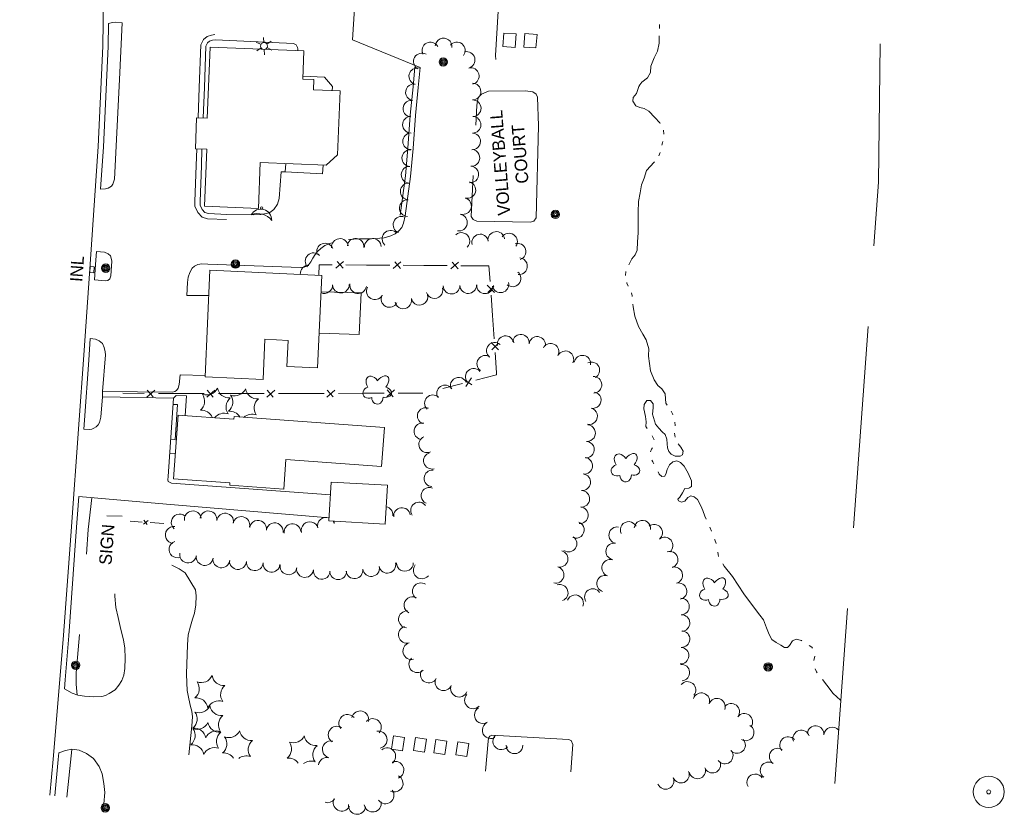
# Model space of a CAD drawing. Header units: feet. Extents: x 189694 to 191962, y 259943 to 261215.
# Tile 6 of 8: x 191034 to 191507, y 259987 to 260369. Entities that reach past the tile are written whole.
import ezdxf
from ezdxf.enums import TextEntityAlignment as Align

# ---------------------------------------------------------------- set-up
doc = ezdxf.new("R2010")
doc.units = ezdxf.units.FT
doc.header["$MEASUREMENT"] = 0
for name, pattern in [('DGN Style 3', [136.13208, 97.2372, -38.89488]), ('DGN Style 5', [68.06604, 29.17116, -38.89488]), ('DGN Style 6', [184.945154, 0.097237, -38.89488, 68.06604, -38.89488, 0.097237, -38.89488])]:
    doc.linetypes.add(name, pattern=pattern)
for name, color, linetype, lineweight in [('E_DWY', 3, 'DGN Style 3', 0), ('E_LAND_Vegetation', 20, 'Continuous', 0), ('E_MAP_Limits', 20, 'DGN Style 3', 0), ('E_MAP_PassPoints', 43, 'Continuous', 0), ('E_MISCPROP', 43, 'Continuous', 0), ('E_MISCPROP_HvyDash', 251, 'DGN Style 3', 13), ('E_MISCPROP_HvyLine', 251, 'Continuous', 13), ('E_MISCPROP_Railing', 43, 'Continuous', 0), ('E_MISCPROP_Solid', 251, 'Continuous', 0), ('E_PATH_Sidewalk', 3, 'DGN Style 5', 0), ('E_RDWY', 43, 'Continuous', 13), ('E_WTR', 251, 'DGN Style 6', 0)]:
    doc.layers.add(name, color=color, linetype=linetype, lineweight=lineweight)
doc.styles.add('Style-IGR_FONT_0', font='IGR_FONT_0.shx')

# ---------------------------------------------------------------- blocks, each defined once
blk = doc.blocks.new('PP_4')
at = {"layer": 'E_MAP_PassPoints', "color": 43, "linetype": 'Continuous', "lineweight": 0}
for radius in [7.5, 0.96]:
    blk.add_circle((0, 0), radius, dxfattribs=at)
blk = doc.blocks.new('INLT')
at = {"layer": 'E_MISCPROP_Railing', "color": 43, "linetype": 'Continuous', "lineweight": 0, "flags": 128}
blk.add_lwpolyline([(3, -2), (3, 0), (0, 0), (0, -2), (3, -2)], dxfattribs=at)
blk = doc.blocks.new('INL')
at = {"layer": 'E_MISCPROP_Railing', "color": 43, "linetype": 'Continuous', "lineweight": 0, "style": 'Style-IGR_FONT_0'}
blk.add_text('INL', height=6, rotation=0, dxfattribs=at).set_placement((-5.79, -2.75))
blk = doc.blocks.new('POLE')
at = {"layer": 'E_MISCPROP', "color": 1, "linetype": 'Continuous', "lineweight": 0}
for radius in [2.02, 1.51, 1.01, 0.504]:
    blk.add_circle((0.03, -0.08), radius, dxfattribs=at)
blk = doc.blocks.new('POLE_1')
at = {"layer": 'E_MISCPROP', "color": 1, "linetype": 'Continuous', "lineweight": 0}
for radius in [2.02, 1.51, 1.01, 0.504]:
    blk.add_circle((0.03, -0.08), radius, dxfattribs=at)
blk = doc.blocks.new('LTP_1')
at = {"layer": 'E_MISCPROP', "color": 1, "linetype": 'Continuous', "lineweight": 0}
for p, q in [((-1.61, 0.09), (-4.22, 0.17)), ((-0.78, 1.46), (-1.98, 3.76)), ((0.86, 1.37), (2.22, 3.6)), ((1.66, 0), (4.18, -0.06)), ((-0.86, -1.4), (-2.22, -3.59)), ((0.78, -1.44), (2.02, -3.62))]:
    blk.add_line(p, q, dxfattribs=at)
blk.add_arc((0.02, 0.01), 1.64, 0, 360, dxfattribs=at)
blk = doc.blocks.new('POLE_2')
at = {"layer": 'E_MISCPROP', "color": 1, "linetype": 'Continuous', "lineweight": 0}
for radius in [2.02, 1.51, 1.01, 0.504]:
    blk.add_circle((0.03, -0.08), radius, dxfattribs=at)
blk = doc.blocks.new('SDSH')
at = {"layer": 'E_MISCPROP_Solid', "color": 230, "linetype": 'Continuous', "lineweight": 0}
blk.add_circle((0.03, 0.01), 0.562, dxfattribs=at)
at = {"layer": 'E_MISCPROP_Solid', "color": 230, "linetype": 'Continuous', "lineweight": 0, "extrusion": (0, 0, -1)}
blk.add_arc((11.02, 2.94), 8.55, 164.3603, 237.3444, dxfattribs=at)
at = {"layer": 'E_MISCPROP_Solid', "color": 230, "linetype": 'Continuous', "lineweight": 0}
blk.add_arc((-5.68, 0.91), 5.22, 262, 56.2983, dxfattribs=at)
blk = doc.blocks.new('POLE_4')
at = {"layer": 'E_MISCPROP', "color": 1, "linetype": 'Continuous', "lineweight": 0}
for radius in [2.02, 1.51, 1.01, 0.504]:
    blk.add_circle((0.03, -0.08), radius, dxfattribs=at)
blk = doc.blocks.new('SIGN')
at = {"layer": 'E_MISCPROP', "color": 1, "linetype": 'Continuous', "lineweight": 0, "style": 'Style-IGR_FONT_0'}
blk.add_text('SIGN', height=6, rotation=0, dxfattribs=at).set_placement((0, 0), align=Align.MIDDLE_LEFT)
blk = doc.blocks.new('POLE_5')
at = {"layer": 'E_MISCPROP', "color": 1, "linetype": 'Continuous', "lineweight": 0}
for radius in [2.02, 1.51, 1.01, 0.504]:
    blk.add_circle((0.03, -0.09), radius, dxfattribs=at)
blk = doc.blocks.new('PINEL_2')
at = {"layer": 'E_LAND_Vegetation', "color": 94, "linetype": 'Continuous', "lineweight": 0}
for centre, start, end in [((-8.23, 7.26), 275.2114, 0.9763), ((2.17, 10.66), 215.2114, 300.9763), ((10.31, 3.35), 155.2114, 240.9763), ((-10.49, -3.45), 335.2114, 60.9763), ((8.05, -7.36), 95.2114, 180.9763), ((-2.35, -10.75), 35.2114, 120.9763)]:
    blk.add_arc(centre, 5.72, start, end, dxfattribs=at)
blk = doc.blocks.new('TREE_3')
at = {"layer": 'E_LAND_Vegetation', "color": 94, "linetype": 'Continuous', "lineweight": 0}
for centre, major_axis, ratio in [((-1.07, 3.38), (0.91, -3.32), 0.782863), ((2.88, 1.66), (-3.52, -1.95), 0.691916), ((-3.74, -0.07), (3.29, -0.08), 0.832022), ((-1.48, -3.66), (1.2, 3.24), 0.716896), ((2.54, -2.64), (-3.34, 3.06), 0.560249)]:
    blk.add_ellipse(centre, major_axis=major_axis, ratio=ratio, start_param=1.570796, end_param=4.712389, dxfattribs=at)
blk = doc.blocks.new('TREE_4')
at = {"layer": 'E_LAND_Vegetation', "color": 94, "linetype": 'Continuous', "lineweight": 0}
for centre, major_axis, ratio in [((-1.07, 3.38), (0.91, -3.32), 0.782863), ((2.88, 1.66), (-3.52, -1.95), 0.691916), ((-3.74, -0.07), (3.29, -0.08), 0.832022), ((-1.48, -3.66), (1.2, 3.24), 0.716896), ((2.54, -2.64), (-3.34, 3.06), 0.560249)]:
    blk.add_ellipse(centre, major_axis=major_axis, ratio=ratio, start_param=1.570796, end_param=4.712389, dxfattribs=at)

msp = doc.modelspace()

# ---------------------------------------------------------------- linework, layer by layer
at = {"layer": 'E_DWY', "color": 2, "linetype": 'DGN Style 3', "lineweight": 0, "flags": 128}
for points in [[(191226.27, 260346.38), (191193.76, 260359.75), (191196.05, 260396.21), (191196.88, 260405), (191196.61, 260410.06), (191195.69, 260413.6), (191194.26, 260416.29), (191192.87, 260419.5), (191191.28, 260421.67), (191188.69, 260424.4), (191186.17, 260426.48), (191182.47, 260428.66), (191178.44, 260430.6), (191174.39, 260432.6), (191167.22, 260434.75), (191162.9, 260435.78), (191155.59, 260436.31), (191148.03, 260436.38), (191140.34, 260436.37), (191128.1, 260435.99), (191122.96, 260435.78), (191119.91, 260436.58), (191118.19, 260437.86), (191116.99, 260439.78), (191116.38, 260441.61), (191114.53, 260475.78), (191114.94, 260481.41), (191115.91, 260488.62), (191116.41, 260498.54), (191116.61, 260505.46), (191116.12, 260511.3), (191115.3, 260514.56), (191114.27, 260516.93), (191112.93, 260519.56), (191110.57, 260522.23), (191106.86, 260525.29), (191087.51, 260536.93), (191084.37, 260538.66), (191081.11, 260539.29), (191078.31, 260539.68), (191075.27, 260540.33), (191072.76, 260541.55)], [(191076.34, 260367.6), (191078.29, 260368.15), (191079.96, 260368.17), (191082.95, 260367.95), (191081.73, 260340.67), (191079.32, 260292.66), (191078.53, 260290.26), (191077.76, 260289.24), (191076.25, 260288.3), (191074.98, 260287.96), (191072.6, 260287.94)], [(191119.48, 260322.25), (191120.08, 260336.82), (191120.75, 260357.27), (191122.02, 260359.88), (191123.83, 260361.39), (191125.95, 260362.04), (191127.58, 260362.25)], [(191121.97, 260322.14), (191122.58, 260336.73), (191123.23, 260356.66), (191124.03, 260358.31), (191125.04, 260359.14), (191126.48, 260359.59), (191127.9, 260359.77)], [(191127.9, 260359.77), (191165.4, 260357.92), (191166.69, 260357.39), (191167.32, 260356.07), (191167.46, 260355.43), (191167.43, 260354.5)], [(191216.69, 260275.31), (191219.21, 260294.29), (191220.44, 260307.57), (191221.52, 260323.5), (191222.92, 260337.04), (191223.78, 260346.61)], [(191219.17, 260274.98), (191221.69, 260294.01), (191222.93, 260307.37), (191224.01, 260323.29), (191225.41, 260336.8), (191226.27, 260346.38)], [(191253.04, 260318.7), (191253.51, 260328.19), (191254.01, 260331.21), (191254.49, 260332.27), (191255.89, 260333.57), (191259.24, 260335.05), (191277.01, 260335.17), (191280.47, 260334.71), (191282.04, 260333.55), (191282.75, 260332.17), (191283.2, 260318.41)], [(191283.2, 260318.41), (191282.17, 260274.16), (191280.95, 260272.45), (191279.4, 260271.94), (191253.5, 260272.49), (191251.83, 260273.2), (191250.82, 260274.7), (191253.04, 260318.7)], [(191133.19, 260273.26), (191124.08, 260273.65), (191121.4, 260274.46), (191119.34, 260276.6), (191118, 260279.62), (191118, 260281.94), (191118.61, 260299.24), (191118.83, 260307.32)], [(191133.29, 260275.76), (191124.5, 260276.14), (191122.75, 260276.67), (191121.45, 260278.02), (191120.5, 260280.15), (191120.5, 260281.89), (191121.11, 260299.16), (191121.33, 260307.21)], [(191133.29, 260275.76), (191146.19, 260275.46), (191149.65, 260275.65), (191152.29, 260276.2), (191153.99, 260276.65), (191155.89, 260278.07), (191157.74, 260280.72), (191158.5, 260283.33), (191159.44, 260296.2), (191161.39, 260296.22)], [(191197.18, 260263.9), (191202.97, 260263.97), (191208.94, 260264.5), (191212.25, 260265.34), (191214.32, 260266.46), (191216.02, 260267.88), (191217.43, 260269.46), (191218.33, 260271.46), (191219.17, 260274.98)], [(191124.61, 260236.67), (191114, 260236.63), (191114.36, 260242.89), (191114.72, 260245.59), (191115.47, 260247.81), (191116.57, 260249.9), (191117.78, 260250.87), (191119.3, 260251.58), (191121.31, 260251.89), (191124.1, 260251.76), (191168.72, 260250.11), (191170.45, 260250.39), (191171.65, 260250.85), (191172.76, 260251.69), (191173.71, 260252.97), (191174.74, 260254.66), (191175.76, 260256.4), (191176.98, 260257.88), (191178.58, 260259.39), (191180.49, 260260.76), (191183.28, 260261.83), (191186.58, 260262.77), (191191.77, 260263.66)], [(191191.77, 260263.66), (191197.18, 260263.9)], [(191070.57, 260257.94), (191074.5, 260257.49), (191076.31, 260256.79), (191077.34, 260255.87), (191077.75, 260254.68), (191078.04, 260253.18), (191077.48, 260246.15), (191077.04, 260244.66), (191076.02, 260243.98), (191074.95, 260243.8), (191069.62, 260244.17)], [(191067.64, 260215.97), (191070.13, 260215.75), (191071.85, 260214.95), (191073.45, 260213.63), (191074.37, 260211.74), (191074.8, 260209.63), (191074.94, 260208.17), (191073.52, 260190.53), (191107.14, 260190.2), (191108.36, 260190.49), (191109.05, 260190.95), (191109.91, 260192.05), (191110.42, 260193.86), (191110.93, 260198.55), (191122.88, 260198.23)], [(191105.14, 260149.58), (191107.66, 260187.25), (191073.49, 260187.92), (191072.68, 260178.16), (191072.02, 260175.54), (191071.39, 260174.46), (191070.46, 260173.52), (191069.39, 260172.86), (191068.36, 260172.42), (191067.41, 260172.27), (191064.5, 260172.32)], [(191105.14, 260149.58), (191104.98, 260147.97), (191105.12, 260147.26), (191105.81, 260146.89), (191106.73, 260146.4), (191183.15, 260140.86)], [(191062.13, 260139.95), (191104.25, 260136.23)], [(191104.25, 260136.23), (191182.52, 260129.69)], [(191115.1, 260015.76), (191116.48, 260029.64), (191116.8, 260034.03), (191116.46, 260036.66), (191115.8, 260038.95), (191115, 260042.7), (191114.27, 260046.64), (191114.01, 260050.27), (191113.98, 260054.63), (191114.38, 260068.57), (191114.72, 260073.35), (191115.84, 260077.64), (191116.82, 260080.97), (191117.78, 260083.89), (191118.48, 260087.87), (191118.51, 260092.23), (191118.23, 260095.15), (191113.31, 260103.28), (191110.35, 260105.26), (191106.49, 260107.1), (191100.54, 260108.23), (191095.31, 260109.03), (191087.94, 260109.11), (191085.23, 260108.45), (191082.81, 260106.46), (191080.5, 260101.65), (191079.61, 260097.38), (191079.45, 260092.03), (191079.87, 260086.52), (191081, 260081.76), (191082.35, 260076), (191083.56, 260071.08), (191084.18, 260067.06), (191084.42, 260062.21), (191084.28, 260057.21), (191083.73, 260054.1), (191082.79, 260051.52), (191081.31, 260049.17), (191079.54, 260047.01), (191076.77, 260045.16), (191074.88, 260044.19), (191073.11, 260043.73), (191069.38, 260043.66), (191064.77, 260043.89), (191061.67, 260044.33), (191058.86, 260045.3), (191055.18, 260047.48)], [(191257.68, 260007.84), (191259.05, 260022.29), (191259.12, 260023.75), (191259.77, 260024.61), (191260.81, 260025.08), (191297.61, 260023.03), (191298.89, 260022.57), (191299.8, 260020.63), (191298.78, 260007.52)], [(191052.48, 260016.69), (191055.74, 260017.7), (191058.8, 260018.34), (191062.23, 260017.99), (191065.78, 260016.4), (191069.24, 260013.96), (191071.94, 260010.09), (191073.41, 260006.61), (191074.2, 260001.87), (191074.56, 259997.54), (191074.2, 259992.08)]]:
    msp.add_lwpolyline(points, dxfattribs=at)
at = {"layer": 'E_LAND_Vegetation', "color": 94, "linetype": 'Continuous', "lineweight": 0}
for centre, radius, start, end in [((191231.22, 260354.66), 4.01, 27.945, 207.945), ((191237.57, 260356.5), 4.01, 354.3923, 174.3923), ((191243.96, 260354.65), 4.01, 321.1527, 141.1527), ((191227.12, 260349.3), 4.01, 59.9672, 239.9672), ((191248.68, 260350.05), 4.01, 284.4408, 104.4408), ((191224.92, 260342.18), 4.01, 75.7937, 255.7937), ((191250.67, 260342.29), 4.01, 284.4408, 104.4408), ((191223.33, 260334.5), 4.01, 80.7307, 260.7307), ((191251.49, 260334.83), 4.01, 270.5785, 90.5785), ((191222.05, 260326.59), 4.01, 80.7307, 260.7307), ((191251.58, 260326.82), 4.01, 270.5785, 90.5785), ((191221.88, 260318.91), 4.01, 90.412, 270.412), ((191251.52, 260318.87), 4.01, 268.5626, 88.5626), ((191221.93, 260310.9), 4.01, 90.412, 270.412), ((191251.32, 260310.86), 4.01, 268.5626, 88.5626), ((191221.58, 260302.8), 4.01, 87.4457, 267.4457), ((191250.98, 260302.95), 4.01, 265.8562, 85.8563), ((191221.22, 260294.8), 4.01, 87.4457, 267.4457), ((191250.4, 260294.96), 4.01, 265.8562, 85.8563), ((191249.02, 260287.47), 4.01, 254.8453, 74.8453), ((191220.8, 260286.78), 4.01, 86.9224, 266.9224), ((191220.37, 260278.78), 4.01, 86.9224, 266.9224), ((191246.93, 260279.74), 4.01, 254.7368, 74.7368), ((191217.33, 260270.73), 4.01, 68.5373, 248.5373), ((191244.97, 260271.8), 4.01, 260.1521, 80.1521), ((191212.04, 260263.96), 4.01, 48.2155, 228.2155), ((191262.94, 260263.44), 4.01, 7.8249, 187.8249), ((191187.71, 260260.07), 4.01, 6.8094, 186.8094), ((191195.29, 260260.19), 4.01, 354.9685, 174.9685), ((191203.51, 260260.14), 4.01, 1.5956, 181.5956), ((191246.2, 260262.94), 4.01, 312.7372, 132.7372), ((191255.19, 260262.2), 4.01, 12.6274, 192.6274), ((191269.06, 260262.65), 4.01, 325.843, 145.843), ((191180.57, 260257.84), 4.01, 21.4507, 201.4507), ((191273.16, 260257.78), 4.01, 287.6684, 107.6684), ((191175.07, 260253.22), 4.01, 44.1591, 224.1591), ((191273.88, 260250.77), 4.01, 263.4937, 83.4937), ((191172.66, 260247.2), 4.01, 88.003, 184.6496), ((191270.75, 260244.95), 4.01, 229.7818, 49.7818), ((191180.18, 260241.71), 4.01, 247.3303, 1.6887), ((191188.19, 260241.95), 4.01, 181.6887, 1.6887), ((191196.51, 260241.66), 4.01, 170.8275, 350.8275), ((191204.54, 260238.73), 4.01, 150.7287, 330.7287), ((191233.2, 260239.28), 4.01, 196.1839, 16.1839), ((191241.39, 260241.45), 4.01, 181.5121, 1.5121), ((191249.4, 260241.66), 4.01, 181.5121, 1.5121), ((191257.51, 260241.64), 4.01, 178.2679, 358.2679), ((191264.97, 260242.1), 4.01, 192.8924, 12.8924), ((191211.57, 260235.03), 4.01, 152.7691, 332.7691), ((191218.17, 260234.35), 4.01, 192.3885, 12.3885), ((191226, 260236.07), 4.01, 192.3885, 12.3885), ((191267.42, 260213.34), 3.97, 8.9224, 188.9224), ((191274.74, 260214.01), 3.97, 352.6295, 172.6295), ((191282.62, 260212.98), 3.97, 352.6295, 172.6295), ((191262.21, 260210.14), 3.97, 50.5033, 230.5033), ((191289.1, 260209.67), 3.97, 332.4474, 152.4474), ((191257.59, 260203.91), 3.97, 55.9434, 235.9434), ((191296.2, 260206.06), 3.97, 333.5019, 153.5019), ((191304.35, 260203.94), 3.97, 350.6256, 170.6256), ((191252.07, 260197.63), 3.97, 40.4958, 220.4958), ((191308.7, 260200.72), 3.97, 297.0396, 117.0396), ((191244.84, 260193.34), 3.97, 23.2888, 203.2888), ((191309.71, 260193.73), 3.97, 273.2471, 93.2471), ((191123.58, 260194.56), 5.72, 249.6747, 335.4396), ((191134.43, 260193.14), 5.72, 189.6747, 275.4396), ((191137.1, 260194.12), 5.72, 249.6747, 335.4396), ((191147.95, 260192.7), 5.72, 189.6747, 275.4396), ((191238.26, 260189.63), 3.97, 34.1185, 214.1185), ((191116.93, 260185.87), 5.72, 309.6747, 35.4396), ((191138.63, 260183.04), 5.72, 129.6747, 215.4396), ((191130.45, 260185.43), 5.72, 309.6747, 35.4396), ((191152.15, 260182.6), 5.72, 129.6747, 215.4396), ((191232.41, 260184.89), 3.97, 45.8113, 225.8113), ((191309.38, 260186.38), 3.97, 257.443, 77.443), ((191228.94, 260178.73), 3.97, 68.4099, 248.4099), ((191307.65, 260178.63), 3.97, 257.443, 77.443), ((191121.12, 260175.77), 5.72, 22.1118, 95.4396), ((191131.97, 260174.35), 5.72, 69.6747, 142.3314), ((191134.64, 260175.33), 5.72, 30.5286, 95.4396), ((191145.49, 260173.91), 5.72, 69.6747, 133.1041), ((191227.36, 260171.38), 3.97, 80.6478, 260.6478), ((191306.64, 260170.49), 3.97, 266.34, 86.34), ((191229.66, 260165.06), 3.97, 113.5641, 293.5641), ((191306.13, 260162.56), 3.97, 266.34, 86.34), ((191231.92, 260157.18), 3.97, 105.5138, 285.5138), ((191305.26, 260154.77), 3.97, 263.3326, 83.3326), ((191232.21, 260148.71), 3.97, 85.6679, 265.6679), ((191304.34, 260146.88), 3.97, 263.3326, 83.3326), ((191230.71, 260140.4), 3.97, 67.434, 247.434), ((191303.87, 260138.85), 3.97, 266.6897, 86.6897), ((191209.22, 260131.19), 3.97, 353.4101, 78.6878), ((191217.54, 260130.64), 3.97, 6.7747, 186.7747), ((191225.74, 260133.3), 3.97, 35.7619, 215.7619), ((191303.19, 260130.99), 3.97, 264.9793, 84.9793), ((191110.64, 260127.49), 4.06, 49.5321, 229.5321), ((191116.94, 260128.98), 4.06, 7.8916, 187.8916), ((191124.46, 260128.97), 4.06, 352.2959, 172.2959), ((191132.5, 260127.88), 4.06, 352.2959, 172.2959), ((191140.25, 260126.26), 4.06, 346.668, 166.668), ((191181.03, 260125.9), 4.06, 68.4585, 195.1774), ((191107.82, 260121.47), 4.06, 83.6171, 263.6171), ((191148.32, 260124.44), 4.06, 351.4693, 171.4693), ((191156.34, 260123.23), 4.06, 351.4693, 171.4693), ((191164.87, 260122.76), 4.06, 6.2856, 186.2856), ((191173.2, 260123.78), 4.06, 15.1774, 195.1774), ((191181.03, 260125.9), 4.06, 15.1774, 32.8115), ((191188.89, 260128.17), 4.06, 181.3513, 197.2344), ((191301.24, 260123.9), 3.97, 248.9414, 68.9414), ((191321.07, 260121.38), 3.97, 79.5609, 259.5609), ((191326.61, 260123.95), 3.97, 25.7718, 205.7718), ((191333.24, 260124.53), 3.97, 354.1898, 174.1898), ((191338.91, 260122.6), 3.97, 308.992, 128.992), ((191297.73, 260117.31), 3.97, 235.8936, 55.8936), ((191343.91, 260116.43), 3.97, 308.992, 128.992), ((191109.57, 260114.55), 4.06, 109.2817, 289.2817), ((191319.62, 260113.57), 3.97, 79.5609, 259.5609), ((191114.68, 260112.09), 4.06, 170.9277, 350.9277), ((191122.66, 260110.86), 4.06, 172.0859, 352.0859), ((191293.43, 260109.96), 3.97, 256.0631, 76.0631), ((191346.36, 260109.6), 3.97, 288.7874, 108.7874), ((191130.7, 260109.75), 4.06, 172.0859, 352.0859), ((191138.65, 260108.97), 4.06, 175.7177, 355.7177), ((191146.76, 260108.36), 4.06, 174.9328, 354.9328), ((191154.84, 260107.64), 4.06, 174.9328, 354.9328), ((191163.02, 260106.4), 4.06, 169.9451, 349.9451), ((191210.53, 260107.16), 4.06, 192.4403, 12.4403), ((191218.96, 260108.09), 4.06, 179.5562, 359.5562), ((191227.12, 260104.46), 4.06, 140.5022, 320.5022), ((191317.64, 260105.66), 3.97, 72.4511, 252.4511), ((191170.91, 260105.13), 4.06, 173.5041, 353.5041), ((191178.97, 260104.21), 4.06, 173.5041, 353.5041), ((191186.85, 260104.07), 4.06, 180.2432, 0.2432), ((191194.7, 260104.53), 4.06, 187.3719, 7.3719), ((191202.74, 260105.58), 4.06, 187.3719, 7.3719), ((191291.52, 260102.25), 3.97, 256.0631, 76.0631), ((191315.25, 260098.09), 3.97, 72.4511, 252.4511), ((191348.58, 260102.11), 3.97, 284.8064, 104.8064), ((191226.69, 260094.37), 4.06, 56.1371, 236.1371), ((191293.49, 260093.67), 3.97, 289.0743, 109.0743), ((191350.61, 260094.43), 3.97, 284.8064, 104.8064), ((191300.89, 260088.65), 3.97, 339.4115, 159.4115), ((191309.36, 260091.61), 3.97, 33.7055, 213.7055), ((191222.65, 260087.67), 4.06, 64.0722, 244.0722), ((191351.82, 260087.06), 3.97, 271.8977, 91.8977), ((191219.99, 260080.9), 4.06, 86.683, 266.683), ((191352.08, 260079.12), 3.97, 271.8977, 91.8977), ((191219.94, 260073.47), 4.06, 105.5146, 285.5146), ((191352.06, 260071.36), 3.97, 266.6622, 86.6622), ((191222.1, 260065.65), 4.06, 105.5146, 285.5146), ((191351.59, 260063.43), 3.97, 266.6622, 86.6622), ((191224.98, 260059.3), 4.06, 133.8732, 313.8732), ((191351.97, 260055.25), 3.97, 274.7768, 94.7768), ((191230.5, 260054.32), 4.06, 152.0662, 332.0662), ((191237.54, 260050.67), 4.06, 157.5243, 337.5243), ((191354.92, 260046.94), 3.97, 319.3346, 139.3346), ((191245.04, 260047.57), 4.06, 157.5243, 337.5243), ((191251.74, 260041.95), 4.06, 135.5623, 315.5623), ((191361.6, 260041.53), 3.97, 340.5827, 160.5827), ((191369.09, 260038.89), 3.97, 340.5827, 160.5827), ((191376, 260036.41), 3.97, 322.478, 142.478), ((191197.42, 260032.68), 4.13, 345.859, 165.859), ((191256.5, 260034.84), 4.06, 120.5212, 300.5212), ((191382.29, 260031.57), 3.97, 322.478, 142.478), ((191191.34, 260030.98), 4.13, 39.6648, 219.6648), ((191203.48, 260029), 4.13, 317.639, 137.639), ((191260.31, 260027.56), 4.06, 117.3079, 297.3079), ((191134.24, 260029.67), 5.72, 249.6747, 335.4396), ((191145.09, 260028.26), 5.72, 189.6747, 275.4396), ((191186.25, 260025.31), 4.13, 56.0989, 236.0988), ((191206.27, 260022.97), 4.13, 280.9472, 100.9472), ((191382.9, 260026.46), 3.97, 238.631, 58.631), ((191409.64, 260023.54), 4, 17.7407, 197.7407), ((191416.57, 260025.66), 4, 355.4474, 175.4474), ((191424.54, 260025.03), 4, 38.7523, 175.4474), ((191127.59, 260020.99), 5.72, 309.6747, 35.4396), ((191149.29, 260018.15), 5.72, 129.6747, 215.4396), ((191158.73, 260018.53), 5.72, 309.6747, 35.4396), ((191165.38, 260027.21), 5.72, 249.6747, 335.4396), ((191176.23, 260025.8), 5.72, 189.6747, 275.4396), ((191183.41, 260018.3), 4.13, 76.4329, 256.4329), ((191265.37, 260022.23), 4.06, 137.8556, 317.8557), ((191378.78, 260020.38), 3.97, 221.5357, 41.5357), ((191403.33, 260020.37), 4, 41.5302, 221.5302), ((191131.79, 260010.88), 5.72, 34.1044, 95.4396), ((191180.43, 260015.69), 5.72, 129.6747, 215.4396), ((191210.41, 260014.9), 4.13, 308.1633, 128.1633), ((191271.69, 260020.31), 4.06, 180.148, 0.148), ((191372.87, 260015.3), 3.97, 217.1118, 37.1118), ((191398.31, 260014.88), 4, 56.5787, 236.5787), ((191142.63, 260009.46), 5.72, 69.6747, 129.248), ((191162.93, 260008.42), 5.72, 34.584, 95.4396), ((191173.78, 260007), 5.72, 69.6747, 128.7042), ((191181.48, 260010.28), 4.13, 76.4329, 171.1531), ((191214.34, 260008.38), 4.13, 291.4519, 111.4519), ((191366.89, 260010.92), 3.97, 201.305, 21.305), ((191393.9, 260008.21), 4, 56.5787, 236.5787), ((191351.76, 260006.12), 3.97, 202.1766, 22.1766), ((191359.68, 260008.18), 3.97, 194.3226, 14.3226), ((191213.95, 260001.94), 4.13, 243.0316, 63.0316), ((191344.4, 260003.13), 3.97, 202.1766, 22.1766), ((191387.48, 260002.46), 4, 31.4096, 211.4096), ((191209.6, 259996.26), 4.13, 216.4699, 36.4699), ((191181.79, 259996.8), 4.13, 252.6002, 323.2312), ((191188.64, 259992.76), 4.13, 151.8203, 331.8203), ((191203.49, 259992.32), 4.13, 190.2649, 10.2649), ((191195.97, 259991.2), 4.13, 172.0054, 352.0054)]:
    msp.add_arc(centre, radius, start, end, dxfattribs=at)
at = {"layer": 'E_MAP_Limits', "color": 3, "linetype": 'DGN Style 3', "lineweight": 0, "flags": 128}
msp.add_lwpolyline([(191402.36, 261036.41), (191449.08, 260500.36), (191446.86, 260291.3), (191425.79, 260001.94)], dxfattribs=at)
at = {"layer": 'E_MISCPROP', "color": 1, "linetype": 'Continuous', "lineweight": 0}
msp.add_line((191075.57, 260130.69), (191082.99, 260130.53), dxfattribs=at)
at = {"layer": 'E_MISCPROP_HvyDash', "color": 230, "linetype": 'DGN Style 3', "lineweight": 13, "flags": 128}
for points in [[(191169.94, 260342.31), (191180.3, 260341.84), (191184.15, 260337.22), (191183.94, 260335.27)], [(191179.59, 260299.47), (191179.3, 260295.33), (191161.39, 260296.22), (191161.64, 260300.21)], [(191177.76, 260218.63), (191197.01, 260217.93), (191197.87, 260237.96), (191178.65, 260238.48)]]:
    msp.add_lwpolyline(points, dxfattribs=at)
at = {"layer": 'E_MISCPROP_HvyLine', "color": 230, "linetype": 'Continuous', "lineweight": 13, "flags": 128}
for points in [[(191125.34, 260356.26), (191123.92, 260322.06), (191123.92, 260322.06), (191123.92, 260322.06), (191118.8, 260322.27), (191118.8, 260322.27), (191118.18, 260307.34), (191118.18, 260307.34), (191123.64, 260307.12), (191122.5, 260279.63), (191122.5, 260279.63), (191148.48, 260278.55), (191148.48, 260278.55), (191149.4, 260300.72), (191149.4, 260300.72), (191149.4, 260300.72), (191181.13, 260299.4), (191181.13, 260299.4), (191186.54, 260304.42), (191187.8, 260335.12), (191187.8, 260335.12), (191174.94, 260335.64), (191174.94, 260335.64), (191174.94, 260335.64), (191175.14, 260340.61), (191175.14, 260340.61), (191169.88, 260340.82), (191169.88, 260340.82), (191170.43, 260354.38), (191170.43, 260354.38)], [(191122.85, 260197.57), (191122.85, 260197.57), (191125.17, 260248.84), (191125.17, 260248.84), (191179.01, 260246.4), (191177, 260201.87), (191177, 260201.87), (191177, 260201.87), (191162.23, 260202.53), (191162.8, 260215.11), (191162.8, 260215.11), (191151.6, 260215.62), (191151.6, 260215.62), (191150.72, 260196.3), (191150.72, 260196.3), (191150.72, 260196.3)], [(191209.14, 260173.2), (191136.81, 260178.44), (191136.81, 260178.44), (191136.72, 260177.18), (191136.72, 260177.18), (191136.72, 260177.18), (191109.86, 260179.12), (191109.86, 260179.12), (191107.65, 260148.52), (191134.82, 260146.55), (191134.82, 260146.55), (191134.82, 260146.55), (191134.74, 260145.38), (191160.7, 260143.5), (191160.7, 260143.5), (191161.73, 260157.73), (191161.73, 260157.73), (191207.78, 260154.39), (191207.78, 260154.39), (191207.78, 260154.39)], [(191183.49, 260146.92), (191210.58, 260145.39), (191210.58, 260145.39), (191210.58, 260145.39), (191209.53, 260126.68), (191209.53, 260126.68), (191182.44, 260128.21), (191183.49, 260146.92)]]:
    msp.add_lwpolyline(points, close=True, dxfattribs=at)
at = {"layer": 'E_MISCPROP_Railing', "color": 43, "linetype": 'Continuous', "lineweight": 0}
for p, q in [((191189.4, 260253.14), (191185.7, 260249.94)), ((191189.22, 260249.92), (191186.46, 260253.09)), ((191217.06, 260252.97), (191213.36, 260249.77)), ((191216.88, 260249.75), (191214.12, 260252.92)), ((191244.73, 260252.8), (191241.01, 260249.61)), ((191244.54, 260249.58), (191241.78, 260252.75)), ((191262.04, 260238.16), (191258.57, 260241.62)), ((191258.82, 260238.1), (191261.76, 260241.09)), ((191264, 260210.57), (191260.53, 260214.02)), ((191260.78, 260210.51), (191263.72, 260213.5)), ((191248.27, 260192.99), (191251.04, 260197.02)), ((191247.63, 260196.14), (191251.11, 260193.79)), ((191094.77, 260187.82), (191098.63, 260191.17)), ((191094.96, 260191.18), (191097.85, 260187.89)), ((191123.63, 260187.79), (191127.48, 260191.14)), ((191123.81, 260191.14), (191126.7, 260187.85)), ((191152.49, 260187.75), (191156.34, 260191.1)), ((191152.67, 260191.1), (191155.56, 260187.81)), ((191181.35, 260187.8), (191185.19, 260191.17)), ((191181.51, 260191.15), (191184.42, 260187.88)), ((191210.21, 260187.89), (191214.04, 260191.26)), ((191210.37, 260191.25), (191213.28, 260187.97)), ((191093.23, 260126.66), (191095.52, 260128.39)), ((191093.46, 260128.54), (191094.95, 260126.58))]:
    msp.add_line(p, q, dxfattribs=at)
at = {"layer": 'E_MISCPROP_Railing', "color": 43, "linetype": 'Continuous', "lineweight": 13, "flags": 128}
msp.add_lwpolyline([(191265.56, 260393.38), (191264.83, 260389.74), (191262.6, 260352.23), (191262.74, 260350.32)], dxfattribs=at)
at = {"layer": 'E_MISCPROP_Railing', "color": 43, "linetype": 'Continuous', "lineweight": 0, "flags": 128}
for points in [[(191184.01, 260251.44), (191177.79, 260251.48), (191177.61, 260246.47)], [(191200.43, 260251.34), (191190.55, 260251.4)], [(191211.67, 260251.27), (191200.43, 260251.34)], [(191228.09, 260251.17), (191218.21, 260251.23)], [(191239.33, 260251.1), (191228.09, 260251.17)], [(191255.75, 260251), (191245.87, 260251.06)], [(191259.94, 260243.41), (191259.4, 260250.98), (191255.75, 260251)], [(191261.1, 260227.03), (191260.4, 260236.89)], [(191261.89, 260215.82), (191261.1, 260227.03)], [(191263.05, 260199.44), (191262.36, 260209.3)], [(191253.05, 260196), (191263.11, 260198.59), (191263.05, 260199.44)], [(191237.15, 260191.91), (191246.72, 260194.37)], [(191083.26, 260189.64), (191093.58, 260189.62)], [(191100.39, 260189.62), (191112.12, 260189.6)], [(191112.12, 260189.6), (191122.43, 260189.59)], [(191129.25, 260189.58), (191140.97, 260189.56)], [(191140.97, 260189.56), (191151.29, 260189.55)], [(191158.1, 260189.54), (191161.33, 260189.54), (191169.83, 260189.56)], [(191169.83, 260189.56), (191180.14, 260189.6)], [(191186.96, 260189.62), (191198.69, 260189.65)], [(191198.69, 260189.65), (191209, 260189.69)], [(191215.81, 260189.71), (191227.54, 260189.75)], [(191086.84, 260128.13), (191092.62, 260127.72)], [(191096.45, 260127.45), (191103.02, 260126.99)]]:
    msp.add_lwpolyline(points, dxfattribs=at)
at = {"layer": 'E_PATH_Sidewalk', "color": 2, "linetype": 'DGN Style 5', "lineweight": 0, "flags": 128}
for points in [[(191266.02, 260356.52), (191266.53, 260363.01), (191272.46, 260362.54), (191271.95, 260356.05)], [(191276.11, 260356.27), (191276.62, 260362.76), (191282.54, 260362.3), (191282.03, 260355.81)], [(191217.76, 260017.59), (191218.73, 260023.96), (191213.45, 260024.75), (191212.49, 260018.39)], [(191228.41, 260016.92), (191229.38, 260023.28), (191224.11, 260024.08), (191223.14, 260017.72)], [(191238.23, 260015.9), (191239.19, 260022.27), (191233.92, 260023.07), (191232.96, 260016.7)], [(191248.74, 260014.82), (191249.71, 260021.19), (191244.44, 260021.99), (191243.47, 260015.62)]]:
    msp.add_lwpolyline(points, close=True, dxfattribs=at)
for points in [[(191073.49, 260187.92), (191073.52, 260190.53)], [(191107.66, 260187.25), (191108.93, 260188.54), (191113.95, 260188.5), (191113.25, 260178.88)], [(191106.34, 260167.53), (191108.5, 260167.28), (191109.65, 260184.3), (191107.46, 260184.32)], [(191105.89, 260160.82), (191108.53, 260160.72)], [(191061.32, 260044.45), (191060.88, 260049.71), (191060.91, 260055.21), (191064.8, 260100.81), (191066.69, 260124.12), (191068.39, 260139.4)], [(191056.33, 259995.33), (191058.74, 260018.33)]]:
    msp.add_lwpolyline(points, dxfattribs=at)
at = {"layer": 'E_RDWY', "color": 30, "linetype": 'Continuous', "lineweight": 13, "flags": 128}
for points in [[(191033.67, 260965.75), (191040.92, 260884.2), (191044.41, 260842.14), (191052.46, 260751.29), (191057.39, 260693.34), (191061.01, 260652.68), (191066.89, 260586.65), (191070.15, 260543.3), (191072.43, 260502.57), (191073.64, 260468.31), (191074.48, 260424.79), (191074.3, 260402.81), (191073.7, 260356.62), (191071.47, 260308.37), (191067.65, 260251.78), (191064.41, 260205.82), (191062.33, 260176.86), (191058.24, 260121.14), (191054.76, 260073.19), (191053.06, 260051.96), (191049.7, 260013.61), (191048.11, 259996.21)], [(191076.34, 260367.6), (191076.2, 260356.54), (191073.97, 260308.23), (191072.6, 260287.94)], [(191070.57, 260257.94), (191070.14, 260251.61), (191069.62, 260244.17)], [(191067.64, 260215.97), (191066.91, 260205.64), (191064.82, 260176.68), (191064.5, 260172.32)], [(191062.13, 260139.95), (191060.73, 260120.95), (191057.25, 260073), (191055.55, 260051.75), (191055.18, 260047.48)], [(191052.48, 260016.69), (191052.19, 260013.39), (191050.6, 259995.99)]]:
    msp.add_lwpolyline(points, dxfattribs=at)
at = {"layer": 'E_WTR', "color": 150, "linetype": 'Continuous', "lineweight": 0, "flags": 128}
for points in [[(191341.43, 260365.24), (191341.38, 260367.05)], [(191332.01, 260338.05), (191332.93, 260339.35), (191335.65, 260341.4), (191337.1, 260344.03), (191337.29, 260347.05), (191338.95, 260351.04), (191340.43, 260354.24), (191341.23, 260358.15), (191341.35, 260361.61)], [(191341.76, 260319.42), (191341.57, 260319.75), (191339.18, 260322.4), (191336.28, 260325.39), (191334.11, 260326.66), (191332.02, 260327.11), (191330.02, 260327.96), (191328.59, 260330.14), (191328.81, 260331.94), (191330.32, 260333.92), (191331.48, 260337.3), (191332.01, 260338.05)], [(191343.6, 260314.41), (191343.4, 260316.22)], [(191342.57, 260309.12), (191342.81, 260310.11), (191343.01, 260310.88)], [(191341.14, 260303.86), (191341.7, 260305.59)], [(191331.19, 260276.76), (191331.32, 260281.95), (191332.1, 260286.07), (191332.76, 260290.02), (191334.03, 260293.1), (191335.24, 260296.83), (191338.9, 260300.89), (191339.07, 260301.04)], [(191326.69, 260251.54), (191328.19, 260254.28), (191329.74, 260256.26), (191330.66, 260258.53), (191330.92, 260262.52), (191331.11, 260266.9), (191331.15, 260272.87), (191331.18, 260276.58), (191331.19, 260276.76)], [(191325.15, 260246.4), (191325.32, 260248.21)], [(191326.42, 260241.24), (191325.74, 260242.68), (191325.67, 260242.89)], [(191328.28, 260236.18), (191328.25, 260236.51), (191327.99, 260237.98)], [(191336.2, 260207.83), (191336.36, 260211.07), (191335.07, 260215.43), (191333.42, 260218.06), (191331.41, 260221.74), (191329.58, 260226.71), (191328.71, 260231.24), (191328.59, 260232.57)], [(191345.15, 260184.01), (191344.54, 260184.97), (191344.26, 260186.99), (191344.15, 260189.47), (191342.54, 260191.75), (191340.6, 260193.35), (191338.84, 260196.19), (191337.17, 260200.43), (191336.19, 260207.48), (191336.2, 260207.83)], [(191335.53, 260172.64), (191334.92, 260173.63), (191335.05, 260175.87), (191334.66, 260178.53), (191333.88, 260182.16), (191334.06, 260184.31), (191335.28, 260186.17), (191337.11, 260186.13), (191338.43, 260184.64), (191338.45, 260182.69), (191338, 260179.59), (191339.59, 260174.82), (191341.08, 260172.92)], [(191347.86, 260179.31), (191347.82, 260179.41), (191347.13, 260180.98)], [(191341.08, 260172.92), (191342.78, 260171.17), (191344.17, 260169.86), (191344.96, 260167.54), (191345.08, 260165.37), (191345.31, 260163.44), (191346, 260161.72), (191347.13, 260160.34), (191348.96, 260159.47), (191351.37, 260159.36), (191352.51, 260160.12), (191352.83, 260161.76), (191351.64, 260163.74), (191350.44, 260165.32)], [(191348.96, 260174.01), (191348.98, 260174.2), (191348.75, 260175.81)], [(191338.82, 260167.3), (191337.97, 260169.22)], [(191348.91, 260168.6), (191348.91, 260168.62), (191348.73, 260170.41)], [(191337.1, 260161.45), (191337.54, 260162.69), (191338.01, 260163.33)], [(191338.78, 260155.65), (191338.2, 260156.7), (191337.81, 260157.52)], [(191355.92, 260144.19), (191356.82, 260144.85), (191356.78, 260147.51), (191355.2, 260151.19), (191353.27, 260154.53), (191351.53, 260156.32), (191349.8, 260157.11), (191347.83, 260156.71), (191346.28, 260155.21), (191345.1, 260152.92), (191344.7, 260151.26), (191344.01, 260149.8), (191342.64, 260149.58), (191341.3, 260150.81), (191340.75, 260151.93)], [(191363.85, 260129.03), (191363.25, 260130.53), (191362.29, 260133.31), (191361.25, 260135.47), (191359.78, 260138.51), (191358.09, 260139.79), (191356.48, 260140.24), (191355.03, 260139.45), (191353.71, 260137.8), (191351.97, 260137.33), (191350.64, 260137.94), (191350.26, 260138.73), (191351.17, 260139.73), (191352.59, 260141.7), (191353.69, 260143.85), (191355.6, 260143.95), (191355.92, 260144.19)], [(191366.41, 260123.26), (191365.62, 260125.22)], [(191368.63, 260117.35), (191368, 260119.18), (191367.94, 260119.34)], [(191369.87, 260111.2), (191369.65, 260112.1), (191369.55, 260113.27)], [(191389.78, 260082.86), (191387.21, 260086.3), (191382.06, 260093.17), (191376.54, 260101.57), (191372.62, 260106.51), (191371.86, 260107.56)], [(191409.92, 260070.6), (191409.75, 260070.7), (191407.16, 260071.36), (191405.46, 260070.55), (191404.05, 260068.36), (191402.98, 260067.3), (191401.54, 260067.29), (191399.77, 260068.47), (191397.56, 260069.74), (191395.54, 260071.25), (191394.23, 260073.52), (191392.92, 260076.79), (191391.46, 260080.61), (191389.78, 260082.86)], [(191415.07, 260067.01), (191414.77, 260067.48), (191413.49, 260068.36)], [(191415.72, 260061.06), (191416.2, 260063.11)], [(191417.32, 260055.17), (191416.96, 260055.62), (191416.29, 260057)], [(191428.69, 260041.79), (191428.47, 260041.92), (191425.02, 260045.24), (191421.98, 260049.18), (191419.92, 260051.86)]]:
    msp.add_lwpolyline(points, dxfattribs=at)

# ---------------------------------------------------------------- block references
at = {"layer": 'E_LAND_Vegetation', "color": 94, "linetype": 'Continuous', "lineweight": 0, "xscale": 1.000001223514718, "yscale": 1.000001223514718, "zscale": 1.000001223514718, "rotation": 94.46334786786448}
for name, p in [('TREE_4', (191205.37, 260191.44)), ('TREE_3', (191324.81, 260154.04)), ('TREE_3', (191367.4, 260094.24)), ('PINEL_2', (191125.14, 260046.15)), ('PINEL_2', (191124.1, 260031.64)), ('PINEL_2', (191123.13, 260023.65))]:
    msp.add_blockref(name, p, dxfattribs=at)
at = {"layer": 'E_MAP_PassPoints', "color": 43, "linetype": 'Continuous', "lineweight": 0, "xscale": 1.00000025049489, "yscale": 1.00000025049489, "zscale": 1.00000025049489, "rotation": 0.04055431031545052}
msp.add_blockref('PP_4', (191499.81, 259997.88), dxfattribs=at)
at = {"layer": 'E_MISCPROP', "color": 1, "linetype": 'Continuous', "lineweight": 0}
for name, p, xscale, yscale, zscale, rotation in [('LTP_1', (191151.24, 260356.73), 0.9999996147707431, 0.9999996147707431, 0.9999996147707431, 95.09923253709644), ('POLE_4', (191237.33, 260349.05), 0.9999985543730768, 0.9999985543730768, 0.9999985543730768, 88.95540015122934), ('POLE_1', (191291.28, 260275.68), 0.9999996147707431, 0.9999996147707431, 0.9999996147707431, 95.09923253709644), ('POLE_2', (191137.39, 260251.77), 0.9999996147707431, 0.9999996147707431, 0.9999996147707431, 95.09923253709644), ('POLE', (191074.98, 260249.83), 0.9999996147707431, 0.9999996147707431, 0.9999996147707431, 95.09923253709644), ('SIGN', (191074.79, 260107.09), 1.000001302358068, 1.000001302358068, 1.000001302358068, 85.59873677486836), ('POLE', (191060.57, 260058.76), 0.9999996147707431, 0.9999996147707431, 0.9999996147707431, 95.09923253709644), ('POLE_1', (191393.64, 260057.95), 0.9999996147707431, 0.9999996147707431, 0.9999996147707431, 95.09923253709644), ('POLE_5', (191074.73, 259990.17), 1.000001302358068, 1.000001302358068, 1.000001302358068, 85.59873677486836)]:
    msp.add_blockref(name, p, dxfattribs=dict(at, xscale=xscale, yscale=yscale, zscale=zscale, rotation=rotation))
at = {"layer": 'E_MISCPROP_Railing', "color": 43, "linetype": 'Continuous', "lineweight": 0, "xscale": 0.9999995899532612, "yscale": 0.9999995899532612, "zscale": 0.9999995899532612, "rotation": 85.98931694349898}
for name, p in [('INL', (191061.42, 260249.08)), ('INLT', (191067.36, 260247.7))]:
    msp.add_blockref(name, p, dxfattribs=at)
at = {"layer": 'E_MISCPROP_Solid', "color": 230, "linetype": 'Continuous', "lineweight": 0, "xscale": 0.9999996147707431, "yscale": 0.9999996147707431, "zscale": 0.9999996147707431, "rotation": 95.09923253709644}
msp.add_blockref('SDSH', (191150.08, 260278.82), dxfattribs=at)

# ---------------------------------------------------------------- texts
at = {"layer": 'E_DWY', "color": 2, "linetype": 'DGN Style 3', "lineweight": 0, "style": 'Style-IGR_FONT_0'}
for s, p in [('VOLLEYBALL', (191269.7, 260275.43)), ('COURT', (191278.46, 260290.8))]:
    msp.add_text(s, height=6, rotation=94.4634, dxfattribs=at).set_placement(p)

doc.saveas('drawing.dxf')
